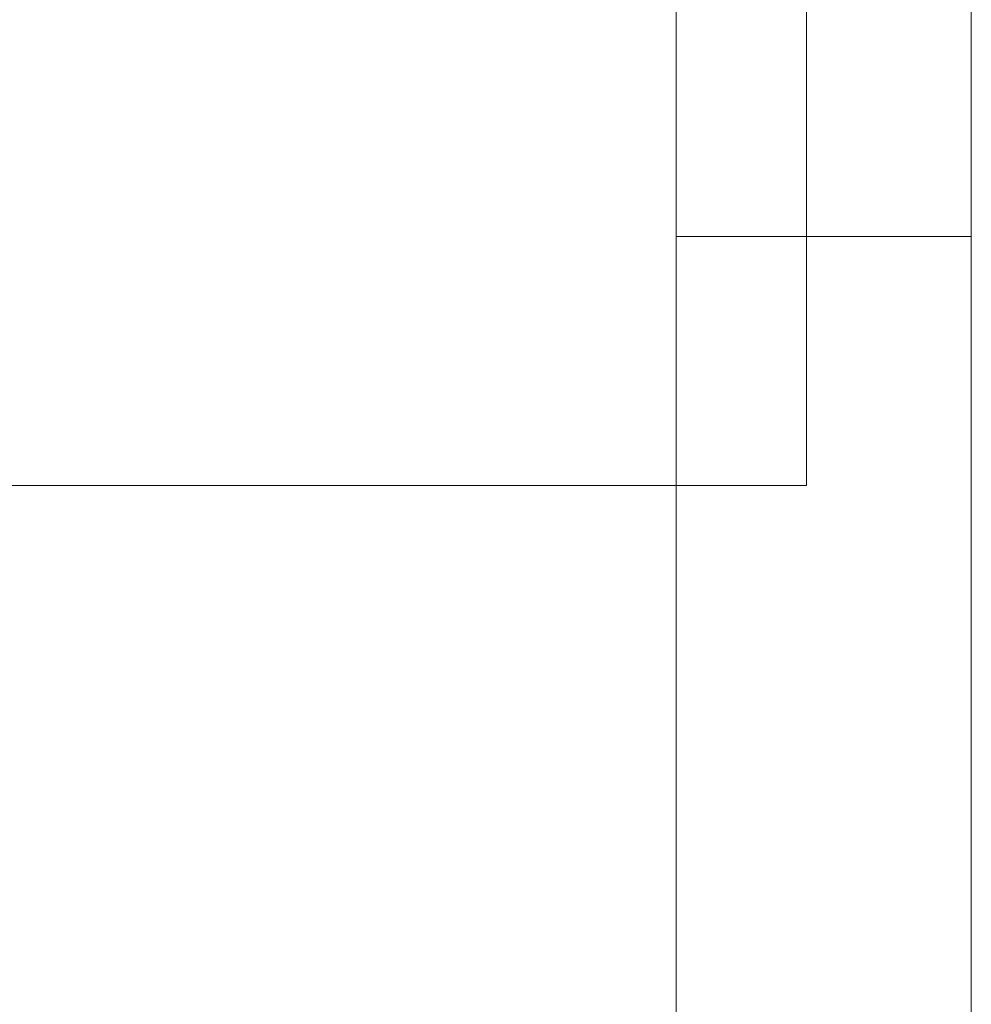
# Model space of a CAD drawing. Header units: millimetres. Extents: x 4480191 to 4481199, y -30324204 to -30323479.
# Tile 178 of 256: x 4480205.707 to 4480206.352, y -30323782.98 to -30323782.313. Entities that reach past the tile are written whole.
import ezdxf

# ---------------------------------------------------------------- set-up
doc = ezdxf.new("R2010")
doc.units = ezdxf.units.MM
for name, color, linetype, lineweight in [('EL-Textos fios QD', 7, 'Continuous', 9), ('IFC-Parede padrão-Contorno', 44, 'Continuous', 5), ('IFC-Parede-Contorno', 42, 'Continuous', 5)]:
    doc.layers.add(name, color=color, linetype=linetype, lineweight=lineweight)

msp = doc.modelspace()

# ---------------------------------------------------------------- linework, layer by layer
at = {"layer": 'EL-Textos fios QD'}
for p in [(4480206.23995, -30323781.62882), (4480203.53124, -30323782.62882)]:
    msp.add_line(p, (4480206.23995, -30323782.62882), dxfattribs=at)
at = {"layer": 'IFC-Parede padrão-Contorno', "color": 8, "lineweight": 5}
for q in [(4480206.1516, -30323780.80026), (4480206.3516, -30323782.46026)]:
    msp.add_line((4480206.1516, -30323782.46026), q, dxfattribs=at)
at = {"layer": 'IFC-Parede-Contorno', "color": 8, "lineweight": 5}
for p, q in [((4480206.3516, -30323783.1505), (4480206.3516, -30323781.72001)), ((4480206.1516, -30323783.15026), (4480206.1516, -30323782.46026))]:
    msp.add_line(p, q, dxfattribs=at)

doc.saveas('drawing.dxf')
